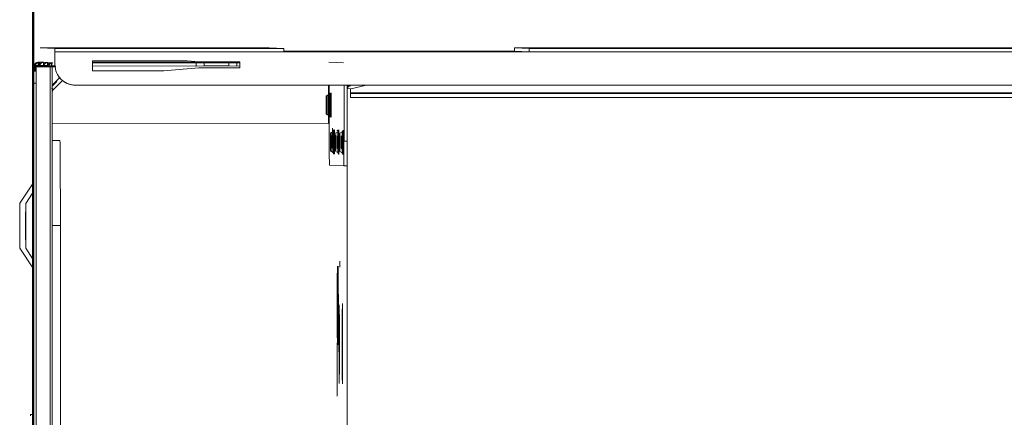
# Model space of a CAD drawing. Header units: millimetres. Extents: x -15837 to 20337, y 4737 to 43412.
# Tile 55 of 61: x 17968 to 18209, y 36147 to 36245. Entities that reach past the tile are written whole.
import ezdxf

# ---------------------------------------------------------------- set-up
doc = ezdxf.new("R2010")
doc.units = ezdxf.units.MM
doc.linetypes.add('ADSK_Скрыто', pattern=[300, 150, -150])
for name, color, linetype, lineweight in [('A-DETL-____-HDLN', 90, 'ADSK_Скрыто', 9), ('A-WALL-____-MCUT', 113, 'Continuous', 50), ('A-WALL-____-OTLN', 113, 'Continuous', 20), ('G-XREF-____-OTLN', 8, 'Continuous', 9)]:
    doc.layers.add(name, color=color, linetype=linetype, lineweight=lineweight)

# ---------------------------------------------------------------- blocks, each defined once
blk = doc.blocks.new('Прямая форма - 83 new-613603-В_Этаж 03_Водопровод')
at = {"layer": 'A-WALL-____-MCUT', "color": 9}
blk.add_line((7000, 0), (5400, 0), dxfattribs=at)
blk = doc.blocks.new('Прямая форма - SW - 006-613604-В_Этаж 03_Водопровод')
blk.add_blockref('Прямая форма - 83 new-613603-В_Этаж 03_Водопровод', (0, 0))
blk = doc.blocks.new('83 new_ifc_RVT-1-В_Этаж 03_Водопровод')
at = {"layer": 'A-WALL-____-OTLN', "color": 253, "lineweight": 20, "rotation": 270}
blk.add_blockref('Прямая форма - SW - 006-613604-В_Этаж 03_Водопровод', (30210.28, 42775.83), dxfattribs=at)
blk = doc.blocks.new('City Class FR - City Class F_iam-V84-В_Этаж 03_Водопровод')
at = {"layer": 'A-DETL-____-HDLN'}
for p, q in [((172.77, 33.1), (172.76, 33.07)), ((157.54, -37.64), (157.54, -37.59))]:
    blk.add_line(p, q, dxfattribs=at)
at = {"layer": 'A-DETL-____-HDLN', "flags": 128}
for points in [[(163.02, -36.51), (163, -36.51), (162.97, -36.51), (162.94, -36.51), (162.9, -36.51), (162.86, -36.51), (162.81, -36.51), (162.76, -36.5)], [(163.01, -36.35), (162.98, -36.35), (162.95, -36.35), (162.91, -36.35), (162.86, -36.35)]]:
    blk.add_lwpolyline(points, dxfattribs=at)
at = {"layer": 'A-DETL-____-HDLN'}
for centre, start_param, end_param in [((160.13, -35.16), 2.792279, 3.138605), ((160.13, -35.16), 3.150557, 3.490411), ((160.13, -35.32), 3.150557, 3.490411), ((160.13, -35.32), 2.792279, 3.138605), ((160.13, -35.32), 5.933871, 6.274221), ((160.13, -35.32), 0.002988, 0.348818), ((160.13, -35.16), 5.933871, 6.274221), ((160.13, -35.16), 0.002988, 0.348818), ((169.16, -34.48), 2.792279, 3.138605), ((169.16, -34.48), 3.150557, 3.490411), ((169.18, -34.07), 3.150557, 3.490411), ((169.18, -34.07), 2.792279, 3.138605), ((169.18, -34.15), 3.150557, 3.490411), ((169.18, -34.15), 2.792279, 3.138605), ((169.16, -34.48), 5.933871, 6.274221), ((169.16, -34.48), 0.002988, 0.348818), ((169.18, -34.15), 5.933871, 6.274221), ((169.18, -34.07), 0.002988, 0.348818), ((169.18, -34.07), 5.933871, 6.274221), ((169.18, -34.15), 0.002988, 0.348818), ((160.03, -37.44), 2.792279, 3.138605), ((160.03, -37.44), 3.150557, 3.490411), ((160.08, -36.4), 2.792279, 3.138605), ((160.08, -36.4), 3.150557, 3.490411), ((160.03, -37.44), 0.002988, 0.348818), ((160.03, -37.44), 5.933871, 6.274221), ((160.08, -36.4), 0.002988, 0.348818), ((160.08, -36.4), 5.933871, 6.274221)]:
    blk.add_ellipse(centre, major_axis=(1.55, 0), ratio=0.005175, start_param=start_param, end_param=end_param, dxfattribs=at)
at = {"layer": 'G-XREF-____-OTLN'}
for p, q in [((134, 41.19), (129.18, 37.96)), ((149.66, 38.11), (145, 41.21)), ((133.93, 39.74), (131.29, 37.97)), ((147.42, 38.11), (144.93, 39.76)), ((174.35, 38.06), (-210.65, 37.22)), ((174.35, 37.26), (-210.65, 36.42)), ((93.3, 38.46), (93.28, 37.92)), ((133.72, 38.09), (110.85, 38.04)), ((110.85, 38.04), (133.72, 38.09)), ((159.35, 38.14), (139.35, 38.09)), ((139.35, 38.02), (139.43, 38.02)), ((178.35, 38.19), (164.98, 38.16)), ((164.98, 38.16), (178.35, 38.19)), ((174.35, 38.06), (174.35, 37.26)), ((178.53, 37.8), (177.18, 37.8)), ((178.36, 37.69), (177.18, 37.69)), ((177.18, 37.53), (178.52, 37.54)), ((178.52, 37.49), (177.18, 37.49)), ((178.51, 37.49), (177.18, 37.49)), ((177.18, 37.38), (178.36, 37.39)), ((177.18, 37.29), (178.36, 37.29)), ((178.35, 38.19), (178.35, 38.09)), ((178.35, 37.29), (178.35, 38.09)), ((178.35, 37.29), (178.36, 37.39)), ((178.36, 37.29), (178.36, 33.9)), ((178.42, 35.52), (178.47, 36.48)), ((178.47, 36.53), (178.51, 37.49)), ((178.52, 37.54), (178.53, 37.79)), ((178.67, 35.53), (178.72, 36.49)), ((178.72, 36.49), (178.72, 35.52)), ((178.73, 36.8), (179.53, 36.8)), ((179.52, 36.5), (179.47, 35.53)), ((179.53, 36.31), (179.5, 35.53)), ((179.53, 36.8), (179.52, 36.54)), ((183.03, 36.32), (182.87, 32.7)), ((183.15, -19.68), (183.03, 36.32)), ((183.03, 36.32), (183.15, -19.68)), ((52.06, 33.62), (178.36, 33.9)), ((178.38, 34.51), (178.42, 35.47)), ((178.58, 33.51), (178.62, 34.48)), ((178.62, 34.48), (178.63, 33.5)), ((178.63, 34.52), (178.67, 35.48)), ((178.67, 35.48), (178.67, 34.51)), ((179.42, 34.48), (179.38, 33.51)), ((179.47, 35.49), (179.43, 34.52)), ((178.37, 33.4), (53.25, 33.13)), ((53.25, 33.13), (178.37, 33.4)), ((139.53, 33.32), (139.53, 31.28)), ((160.33, 33.36), (160.34, 31.43)), ((164.68, -34.23), (164.54, 33.37)), ((172.77, 33.1), (172.76, 33.07)), ((172.76, 33.07), (172.89, 32.95)), ((172.89, 32.95), (172.76, 33.07)), ((172.89, 32.98), (172.77, 33.1)), ((172.89, 32.95), (175.13, 30.72)), ((175.13, 30.72), (172.89, 32.95)), ((173.61, 33.39), (174.76, 32.25)), ((175.83, 31.43), (173.86, 33.39)), ((178.38, 33.4), (178.38, 32.49)), ((178.58, 33.47), (178.57, 33.2)), ((178.57, 32.57), (178.57, 33.2)), ((179.37, 32.69), (178.87, 32.69)), ((179.38, 33.47), (179.37, 33.2)), ((182.07, 32.7), (179.37, 32.69)), ((182.19, -23.3), (182.07, 32.7)), ((182.87, 32.7), (182.99, -23.3)), ((89.49, 31.17), (139.53, 31.28)), ((173.88, 27.92), (173.88, 27.92)), ((173.88, 27.68), (174.51, -261.41)), ((177.42, 6.06), (177.39, 23.49)), ((177.39, 23.49), (179.89, 23.49)), ((178.64, -1.8), (178.59, 23.49)), ((179.39, 23.49), (179.44, -1.79)), ((179.64, -12.51), (179.56, 23.49)), ((179.64, -12.51), (179.56, 23.49)), ((179.89, 23.49), (179.94, 0.35)), ((178.19, -2.51), (177.42, 6.06)), ((179.94, 0.35), (179.69, -2.51)), ((178.65, -3.82), (178.64, -1.81)), ((179.44, -1.81), (178.64, -1.81)), ((179.44, -1.81), (179.45, -3.82)), ((178.21, -12.51), (178.19, -2.51)), ((178.66, -9.82), (178.65, -3.82)), ((178.65, -3.82), (179.45, -3.82)), ((179.45, -3.82), (179.46, -9.82)), ((179.69, -2.51), (179.71, -12.51)), ((178.66, -11.81), (178.66, -9.82)), ((178.66, -9.82), (179.46, -9.82)), ((178.67, -12.51), (178.66, -11.81)), ((178.66, -11.81), (179.46, -11.81)), ((179.46, -9.82), (179.46, -11.81)), ((179.46, -11.81), (179.47, -12.51)), ((179.71, -12.51), (178.21, -12.51)), ((183.15, -19.68), (182.99, -23.3)), ((182.32, -83.3), (182.19, -23.3)), ((182.36, -23.3), (182.48, -79.68)), ((166.94, -33.67), (166.62, -34.22)), ((171.74, -34.21), (171.42, -33.66)), ((154.48, -34.48), (154.32, -38.02)), ((157.83, -36.01), (157.52, -36.56)), ((157.89, -34.77), (157.57, -35.32)), ((157.88, -34.92), (157.57, -35.47)), ((174.01, -34.41), (160.49, -34.44)), ((161.56, -35.24), (163.49, -35.23)), ((162.19, -35.23), (163.49, -35.23)), ((162.64, -36.55), (162.32, -36)), ((162.69, -35.31), (162.37, -34.76)), ((162.69, -35.46), (162.37, -34.91)), ((174.01, -34.21), (164.68, -34.23)), ((166.92, -34.09), (166.6, -34.64)), ((166.93, -33.75), (166.62, -34.3)), ((168.19, -34.23), (168.19, -35)), ((171.72, -34.63), (171.41, -34.08)), ((171.74, -34.29), (171.42, -33.74)), ((179.52, -37.84), (179.68, -34.25)), ((110.98, -36.5), (97.93, -36.53)), ((129.48, -37.11), (130.93, -37.11)), ((154.32, -38.02), (154.32, -38.82)), ((154.32, -38.02), (154.32, -38.82)), ((157.79, -37.04), (157.47, -37.6)), ((157.54, -37.64), (157.54, -37.59)), ((160.32, -38.04), (174.02, -38.01)), ((160.32, -38.84), (160.32, -38.04)), ((162.59, -37.58), (162.27, -37.03)), ((162.54, -37.58), (162.54, -37.63)), ((48.72, -39.07), (157.91, -38.84)), ((174.02, -38.81), (160.32, -38.84)), ((172.98, -39.6), (171.02, -39.61)), ((171.02, -39.61), (171.48, -247.8)), ((172.48, -247.8), (172.02, -39.61)), ((172.59, -245.27), (172.15, -39.6)), ((173.21, -38.89), (173.17, -39.76)), ((173.17, -39.76), (174.03, -43.44)), ((173.86, -39.6), (173.67, -38.81)), ((173.99, -38.81), (173.95, -39.58)), ((182.48, -79.68), (182.32, -83.3)), ((183.28, -79.68), (183.12, -83.3)), ((183.67, -256.68), (183.28, -79.68)), ((183.67, -256.68), (183.28, -79.68)), ((182.7, -260.3), (182.32, -83.3)), ((183.5, -260.29), (183.12, -83.3))]:
    blk.add_line(p, q, dxfattribs=at)
at = {"layer": 'G-XREF-____-OTLN', "flags": 128}
for points in [[(178.47, 36.48), (178.56, 36.48), (178.64, 36.47), (178.74, 36.45), (178.83, 36.42), (178.92, 36.38), (179, 36.33), (179.08, 36.28), (179.15, 36.21), (179.22, 36.15), (179.27, 36.09), (179.31, 36.02), (179.35, 35.96), (179.38, 35.89), (179.41, 35.84), (179.42, 35.78), (179.44, 35.73), (179.45, 35.68), (179.46, 35.64), (179.46, 35.6), (179.47, 35.56), (179.47, 35.52), (179.47, 35.49)], [(178.52, 37.49), (178.6, 37.49), (178.69, 37.48), (178.78, 37.46), (178.87, 37.43), (178.96, 37.39), (179.05, 37.34), (179.13, 37.28), (179.2, 37.22), (179.26, 37.16), (179.32, 37.09), (179.36, 37.03), (179.4, 36.97), (179.43, 36.9), (179.45, 36.85), (179.47, 36.79), (179.49, 36.74), (179.5, 36.69), (179.5, 36.65), (179.51, 36.6), (179.51, 36.57), (179.52, 36.53), (179.52, 36.5)], [(178.38, 34.47), (178.46, 34.46), (178.55, 34.45), (178.64, 34.43), (178.73, 34.4), (178.82, 34.36), (178.91, 34.31), (178.99, 34.26), (179.06, 34.2), (179.12, 34.13), (179.18, 34.07), (179.22, 34), (179.26, 33.94), (179.29, 33.88), (179.31, 33.82), (179.33, 33.76), (179.35, 33.71), (179.36, 33.66), (179.37, 33.62), (179.37, 33.58), (179.38, 33.54), (179.38, 33.5), (179.38, 33.47)], [(178.42, 35.47), (178.51, 35.47), (178.6, 35.46), (178.69, 35.44), (178.78, 35.41), (178.87, 35.37), (178.96, 35.32), (179.04, 35.27), (179.11, 35.21), (179.17, 35.14), (179.22, 35.08), (179.27, 35.01), (179.31, 34.95), (179.34, 34.89), (179.36, 34.83), (179.38, 34.77), (179.39, 34.72), (179.4, 34.67), (179.41, 34.63), (179.42, 34.59), (179.42, 34.55), (179.42, 34.51), (179.42, 34.48)], [(172.35, 33.39), (172.42, 33.35), (172.49, 33.3), (172.55, 33.26), (172.61, 33.21), (172.68, 33.16), (172.73, 33.1), (172.76, 33.07)], [(157.57, -35.47), (157.2, -35.72), (157.17, -35.72)], [(157.57, -35.32), (157.2, -35.56), (157.18, -35.57)], [(162.69, -35.31), (163.06, -35.55), (163.09, -35.55)], [(162.69, -35.46), (163.06, -35.71), (163.08, -35.71)], [(166.6, -34.64), (166.23, -34.89), (166.21, -34.89)], [(166.62, -34.22), (166.25, -34.47), (166.23, -34.47)], [(166.62, -34.3), (166.25, -34.55), (166.23, -34.55)], [(171.72, -34.63), (172.09, -34.87), (172.12, -34.87)], [(171.74, -34.21), (172.11, -34.46), (172.13, -34.46)], [(171.74, -34.29), (172.11, -34.54), (172.13, -34.54)], [(157.47, -37.6), (157.1, -37.84), (157.08, -37.84)], [(157.52, -36.56), (157.15, -36.81), (157.13, -36.81)], [(162.59, -37.58), (162.96, -37.83), (162.98, -37.83)], [(162.64, -36.55), (163.01, -36.79), (163.03, -36.8)], [(163.02, -36.51), (163, -36.51), (162.97, -36.51), (162.94, -36.51), (162.9, -36.51), (162.86, -36.51), (162.81, -36.51), (162.76, -36.5)], [(163.01, -36.35), (162.98, -36.35), (162.95, -36.35), (162.91, -36.35), (162.86, -36.35)]]:
    blk.add_lwpolyline(points, dxfattribs=at)
at = {"layer": 'G-XREF-____-OTLN'}
for centre, major_axis, ratio, start_param, end_param in [((139.5, 41.2), (5.5, 0.01), 0.005175, 3.141345, 6.282937), ((139.5, 41.2), (5.5, 0.01), 0.005175, 2.748646, 3.133855), ((139.5, 41.2), (5.5, 0.01), 0.005175, 0.786618, 2.355947), ((139.5, 41.2), (5.5, 0.01), 0.005175, 0.007759, 0.392451), ((139.43, 39.75), (5.5, 0.01), 0.005175, 3.141345, 6.282937), ((139.43, 39.75), (5.5, 0.01), 0.005175, 2.748646, 3.133855), ((139.43, 39.75), (5.5, 0.01), 0.005175, 0.786618, 2.355947), ((139.43, 39.75), (5.5, 0.01), 0.005175, 0.007759, 0.392451), ((84.5, 38.43), (8.84, 0.02), 0.005175, 0.090412, 0.298938), ((114.35, 38), (3.5, 0.01), 0.005175, 3.141593, 6.282937), ((139.35, 38.06), (6.5, 0.01), 0.005175, 1.570548, 4.712141), ((159.35, 38.1), (6.5, 0.01), 0.005175, 4.712141, 7.853734), ((174.35, 38.08), (4, 0.01), 0.005175, 4.712141, 6.282937), ((174.35, 37.28), (4, 0.01), 0.005175, 4.712141, 6.282937), ((178.36, 37.19), (-0.002, 1), 0.000248, 5.240673, 6.283185), ((178.36, 37.19), (0, 0.2), 0.000248, 5.240673, 6.283185), ((178.14, 35.69), (0.405, 0.818), 0.410153, 4.707192, 6.479346), ((178.47, 35.53), (-0.999, 0.046), 0.999987, 3.189473, 4.760269), ((178.47, 35.48), (-0.999, 0.046), 0.999987, 3.189473, 4.760269), ((178.14, 35.65), (0.408, 0.817), 0.406332, 0.200707, 0.206545), ((178.14, 35.65), (0.408, 0.817), 0.406332, 4.717576, 6.483395), ((178.52, 36.49), (-0.999, 0.046), 0.999987, 3.189473, 4.760269), ((178.18, 36.66), (0.408, 0.817), 0.406332, 0.200707, 0.206545), ((178.18, 36.7), (0.405, 0.818), 0.410153, 4.707192, 6.479346), ((178.52, 36.54), (-0.999, 0.046), 0.999987, 3.189473, 4.760269), ((178.18, 36.66), (0.408, 0.817), 0.406332, 4.717576, 6.483395), ((178.52, 36.49), (-0.2, 0.009), 0.999987, 3.974871, 4.760269), ((178.52, 36.54), (1, 0.002), 0.005175, 4.712141, 6.282937), ((178.52, 36.49), (1, 0.002), 0.005175, 0.000024, 1.570548), ((178.53, 36.79), (-0.999, 0.046), 0.999987, 3.189473, 4.760269), ((178.53, 36.79), (1, 0.002), 0.005175, 0, 0.78515), ((178.37, 33.2), (-0.999, 0.046), 0.999987, 3.390831, 4.760269), ((178.36, 34.4), (-0.002, 1), 0.000248, 2.09908, 3.141593), ((178.05, 33.67), (0.405, 0.818), 0.410153, 4.745079, 6.479346), ((178.38, 33.51), (-0.999, 0.046), 0.999987, 3.189473, 4.760269), ((178.04, 33.63), (0.408, 0.817), 0.406332, 4.797222, 6.483395), ((178.38, 33.47), (-0.999, 0.046), 0.999987, 3.189473, 4.760269), ((178.09, 34.68), (0.405, 0.818), 0.410153, 4.707192, 6.479346), ((178.43, 34.52), (-0.999, 0.046), 0.999987, 3.189473, 4.760269), ((178.42, 34.47), (-0.999, 0.046), 0.999987, 3.189473, 4.760269), ((178.09, 34.64), (0.408, 0.817), 0.406332, 0.200707, 0.206545), ((178.09, 34.64), (0.408, 0.817), 0.406332, 4.717576, 6.483395), ((178.42, 34.47), (-0.2, 0.009), 0.999987, 3.974871, 4.760269), ((178.42, 34.47), (1, 0.002), 0.005175, 0.000024, 1.570548), ((178.43, 34.52), (1, 0.002), 0.005175, 4.712141, 6.282937), ((178.47, 35.48), (-0.2, 0.009), 0.999987, 3.974871, 4.760269), ((178.47, 35.53), (1, 0.002), 0.005175, 4.712141, 6.282937), ((178.47, 35.48), (1, 0.002), 0.005175, 0.000024, 1.570548), ((139.54, 31.39), (20.8, 0.05), 0.005175, 4.712141, 6.282937), ((173.47, 33.78), (0.706, 0.709), 0.003484, 3.141593, 4.320185), ((173.47, 33.81), (0.706, 0.709), 0.003484, 1.955331, 3.137758), ((178.88, 27.69), (-4.99, 0.23), 0.999987, 4.760267, 6.331065), ((178.37, 33.2), (-0.2, 0.009), 0.999987, 3.189473, 4.760269), ((178.38, 33.47), (-0.2, 0.009), 0.999987, 3.189473, 4.760269), ((178.38, 33.51), (1, 0.002), 0.005175, 4.712141, 6.282937), ((178.38, 33.47), (0.2, 0), 0.005175, 0, 1.570548), ((178.38, 33.47), (1, 0.002), 0.005175, 0.000024, 1.570548), ((178.37, 33.2), (-0.999, 0.046), 0.999987, 3.189473, 3.390831), ((182.07, 32.7), (0.8, 0.002), 0.005175, 4.712141, 6.282937), ((178.88, 27.69), (-4.99, 0.23), 0.999987, 5.545666, 6.283185), ((182.19, -23.3), (0.8, 0.002), 0.005175, 4.712141, 6.282937), ((169.18, -33.67), (2.24, 0), 0.005175, 0.002988, 3.138605), ((169.18, -33.67), (2.24, 0), 0.005175, 3.150557, 6.274221), ((160.48, -34.47), (6, 0.01), 0.005175, 1.570548, 3.141345), ((160.13, -35.72), (2.99, 0.01), 0.005175, 2.355947, 3.141345), ((160.13, -35.72), (2.99, 0.01), 0.005175, 3.141345, 4.712141), ((160.13, -35.56), (2.99, 0.01), 0.005175, 1.570548, 3.141345), ((160.13, -35.56), (2.99, 0.01), 0.005175, 3.141345, 4.712141), ((160.13, -35.31), (2.56, 0.01), 0.005175, 1.570548, 3.138605), ((160.13, -35.31), (2.56, 0.01), 0.005175, 3.141345, 4.712141), ((160.13, -35.47), (2.56, 0.01), 0.005175, 1.570548, 3.138605), ((160.13, -35.47), (2.56, 0.01), 0.005175, 3.141345, 4.712141), ((160.08, -36), (2.24, 0), 0.005175, 0.002988, 3.138605), ((160.08, -36), (2.24, 0), 0.005175, 3.150557, 6.274221), ((160.13, -34.92), (2.24, 0), 0.005175, 0.002988, 3.138605), ((160.13, -34.92), (2.24, 0), 0.005175, 3.150557, 6.274221), ((160.13, -34.76), (2.24, 0), 0.005175, 0.002988, 3.138605), ((160.13, -34.76), (2.24, 0), 0.005175, 3.150557, 6.274221), ((160.13, -35.16), (1.55, 0), 0.005175, 0.002988, 3.138605), ((160.13, -35.16), (1.55, 0), 0.005175, 3.150557, 6.274221), ((160.13, -35.32), (1.55, 0), 0.005175, 3.150557, 6.274221), ((160.13, -35.32), (1.55, 0), 0.005175, 0.002988, 3.138605), ((160.13, -35.31), (2.56, 0.01), 0.005175, 0.002988, 1.570548), ((160.13, -35.31), (2.56, 0.01), 0.005175, 4.712141, 6.282937), ((160.13, -35.47), (2.56, 0.01), 0.005175, 0.002988, 1.570548), ((160.13, -35.47), (2.56, 0.01), 0.005175, 4.712141, 6.282937), ((160.13, -35.56), (2.99, 0.01), 0.005175, 4.712141, 7.853734), ((160.13, -35.72), (2.99, 0.01), 0.005175, 4.712141, 7.853734), ((169.16, -34.88), (2.99, 0.01), 0.005175, 2.355947, 3.141345), ((169.16, -34.88), (2.99, 0.01), 0.005175, 3.141345, 4.712141), ((169.18, -34.47), (2.99, 0.01), 0.005175, 1.570548, 3.141345), ((169.18, -34.47), (2.99, 0.01), 0.005175, 3.141345, 4.712141), ((169.18, -34.55), (2.99, 0.01), 0.005175, 1.570548, 3.141345), ((169.18, -34.55), (2.99, 0.01), 0.005175, 3.141345, 4.712141), ((169.16, -34.63), (2.56, 0.01), 0.005175, 1.570548, 3.138605), ((169.16, -34.63), (2.56, 0.01), 0.005175, 3.141345, 4.712141), ((169.18, -34.22), (2.56, 0.01), 0.005175, 1.570548, 3.138605), ((169.18, -34.22), (2.56, 0.01), 0.005175, 3.141345, 4.712141), ((169.18, -34.3), (2.56, 0.01), 0.005175, 1.570548, 3.138605), ((169.18, -34.3), (2.56, 0.01), 0.005175, 3.141345, 4.712141), ((169.16, -34.08), (2.24, 0), 0.005175, 0.002988, 3.138605), ((169.16, -34.08), (2.24, 0), 0.005175, 3.150557, 6.274221), ((169.18, -33.75), (2.24, 0), 0.005175, 0.002988, 3.138605), ((169.18, -33.75), (2.24, 0), 0.005175, 3.150557, 6.274221), ((169.18, -34.7), (1.87, 0), 0.005175, 1.570548, 3.138605), ((169.18, -34.7), (1.87, 0), 0.005175, 3.141345, 4.712141), ((169.18, -34.62), (1.87, 0), 0.005175, 1.570548, 3.138605), ((169.18, -34.62), (1.87, 0), 0.005175, 3.141345, 4.712141), ((169.16, -34.48), (1.55, 0), 0.005175, 0.002988, 3.138605), ((169.16, -34.48), (1.55, 0), 0.005175, 3.150557, 6.274221), ((169.18, -34.07), (1.55, 0), 0.005175, 0.002988, 3.138605), ((169.18, -34.07), (1.55, 0), 0.005175, 3.150557, 6.274221), ((169.18, -34.15), (1.55, 0), 0.005175, 0.002988, 3.138605), ((169.18, -34.15), (1.55, 0), 0.005175, 3.150557, 6.274221), ((169.16, -34.63), (2.56, 0.01), 0.005175, 0.002988, 1.570548), ((169.16, -34.63), (2.56, 0.01), 0.005175, 4.712141, 6.282937), ((169.16, -34.88), (2.99, 0.01), 0.005175, 4.712141, 6.624188), ((169.18, -34.22), (2.56, 0.01), 0.005175, 0.002988, 1.570548), ((169.18, -34.22), (2.56, 0.01), 0.005175, 4.712141, 6.282937), ((169.18, -34.3), (2.56, 0.01), 0.005175, 0.002988, 1.570548), ((169.18, -34.3), (2.56, 0.01), 0.005175, 4.712141, 6.282937), ((169.18, -34.47), (2.99, 0.01), 0.005175, 4.712141, 7.853734), ((169.18, -34.55), (2.99, 0.01), 0.005175, 4.712141, 7.853734), ((169.18, -34.62), (1.87, 0), 0.005175, 4.712141, 6.282937), ((169.18, -34.62), (1.87, 0), 0.005175, 0.002988, 1.570548), ((169.18, -34.7), (1.87, 0), 0.005175, 0.002988, 1.570548), ((169.18, -34.7), (1.87, 0), 0.005175, 4.712141, 6.282937), ((110.58, -37.76), (9.62, 0.02), 0.005175, 3.145864, 6.278927), ((110.61, -36.97), (9.62, 0.02), 0.005175, 6.282937, 9.42453), ((110.61, -36.97), (9.62, 0.02), 0.005175, 3.145864, 6.278927), ((110.58, -37.76), (9.62, 0.02), 0.005175, 6.282937, 9.110371), ((120.12, -36.69), (9.62, 0.02), 0.005175, 6.282937, 9.42453), ((120.12, -36.69), (9.62, 0.02), 0.005175, 3.145864, 6.278927), ((120.13, -36.52), (9.62, 0.02), 0.005175, 6.282937, 9.42453), ((120.13, -36.52), (9.62, 0.02), 0.005175, 3.145864, 6.278927), ((110.61, -37.77), (10, 0.02), 0.005175, 5.968778, 6.278914), ((110.61, -37.77), (10, 0.02), 0.005175, 6.282937, 6.597097), ((160.32, -38), (6, 0.01), 0.005175, 3.141593, 4.712141), ((160.08, -36.8), (2.99, 0.01), 0.005175, 1.570548, 4.712141), ((160.03, -37.84), (2.99, 0.01), 0.005175, 1.570548, 4.712141), ((160.03, -37.59), (2.56, 0.01), 0.005175, 1.570548, 3.138605), ((160.03, -37.59), (2.56, 0.01), 0.005175, 3.141345, 4.712141), ((160.08, -36.55), (2.56, 0.01), 0.005175, 1.570548, 3.138605), ((160.08, -36.55), (2.56, 0.01), 0.005175, 3.141345, 4.712141), ((160.04, -37.59), (2.5, 0.01), 0.005175, 0, 3.141345), ((160.04, -37.64), (2.5, 0.01), 0.005175, 3.141593, 6.282937), ((160.03, -37.04), (2.24, 0), 0.005175, 0.002988, 3.138605), ((160.03, -37.04), (2.24, 0), 0.005175, 3.150557, 6.274221), ((160.03, -37.44), (1.55, 0), 0.005175, 0.002988, 3.138605), ((160.03, -37.44), (1.55, 0), 0.005175, 3.150557, 6.274221), ((160.05, -37.38), (1.55, 0), 0.005175, 0, 3.141345), ((160.05, -37.38), (1.55, 0), 0.005175, 3.141593, 6.282937), ((160.08, -36.4), (1.55, 0), 0.005175, 0.002988, 3.138605), ((160.08, -36.4), (1.55, 0), 0.005175, 3.150557, 6.274221), ((160.03, -37.59), (2.56, 0.01), 0.005175, 0.002988, 1.570548), ((160.03, -37.59), (2.56, 0.01), 0.005175, 4.712141, 6.282937), ((160.03, -37.84), (2.99, 0.01), 0.005175, 0.78515, 1.570548), ((160.03, -37.84), (2.99, 0.01), 0.005175, 4.712141, 6.282937), ((160.08, -36.55), (2.56, 0.01), 0.005175, 0.002988, 1.570548), ((160.08, -36.55), (2.56, 0.01), 0.005175, 4.712141, 6.282937), ((160.08, -36.8), (2.99, 0.01), 0.005175, 6.282937, 7.853734), ((160.08, -36.8), (2.99, 0.01), 0.005175, 4.712141, 6.282937), ((160.08, -36.95), (1.87, 0), 0.005175, 0.002988, 1.570548), ((160.08, -36.95), (1.87, 0), 0.005175, 4.712141, 6.282937), ((160.13, -36.52), (2.99, 0.01), 0.005175, 0.019868, 0.360448), ((160.13, -36.52), (2.99, 0.01), 0.005175, 5.919186, 6.262822), ((160.32, -38.8), (6, 0.01), 0.005175, 3.141593, 4.712141), ((172.98, -39.8), (-0.2, 0.009), 0.999987, 3.416365, 4.760269), ((172.98, -39.8), (-0.999, 0.046), 0.999987, 3.416365, 4.744272), ((182.48, -79.68), (0.8, 0.002), 0.005175, 0, 1.570548), ((182.32, -83.3), (0.8, 0.002), 0.005175, 4.712141, 6.282937)]:
    blk.add_ellipse(centre, major_axis=major_axis, ratio=ratio, start_param=start_param, end_param=end_param, dxfattribs=at)
blk = doc.blocks.new('City Class FR - City Class 25 FR-V85-В_Этаж 03_Водопровод')
blk.add_blockref('City Class FR - City Class F_iam-V84-В_Этаж 03_Водопровод', (0, 0))

msp = doc.modelspace()

# ---------------------------------------------------------------- block references
at = {"lineweight": 9}
msp.add_blockref('83 new_ifc_RVT-1-В_Этаж 03_Водопровод', (-12238.98, 0), dxfattribs=at)
at = {"layer": 'A-DETL-____-HDLN', "rotation": 89.87557860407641}
msp.add_blockref('City Class FR - City Class 25 FR-V85-В_Этаж 03_Водопровод', (18008.93, 36054.56), dxfattribs=at)

doc.saveas('drawing.dxf')
